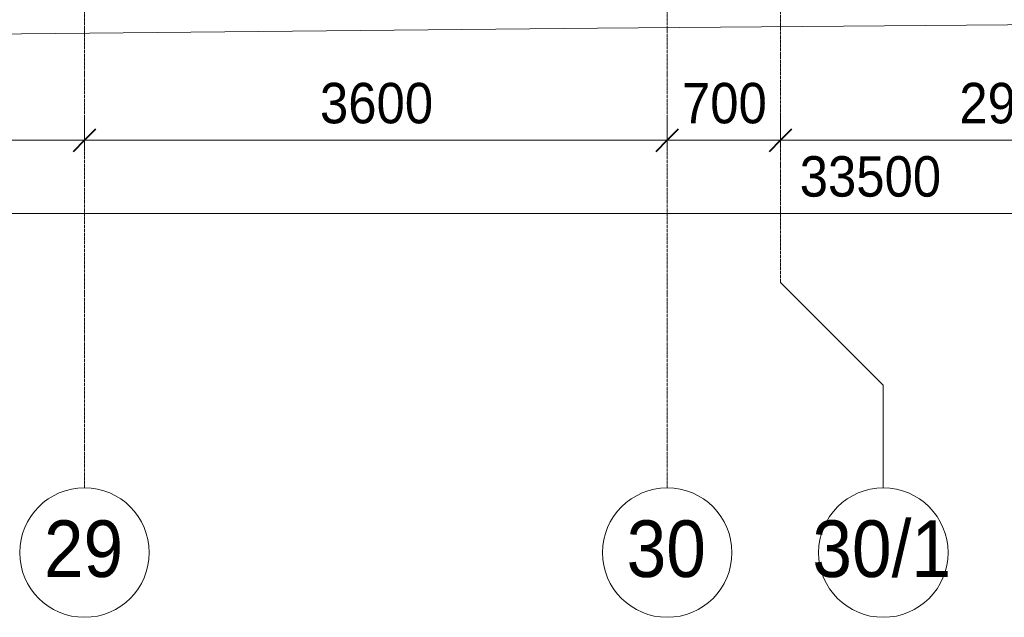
# Model space of a CAD drawing. Header units: millimetres. Extents: x 5617 to 106049, y 7718 to 209339.
# Tile 25 of 63: x 40519 to 46601, y 11226 to 14919. Entities that reach past the tile are written whole.
import ezdxf

# ---------------------------------------------------------------- set-up
doc = ezdxf.new("R2010")
doc.units = ezdxf.units.MM
doc.linetypes.add('Линия сетки', pattern=[25, 20, -2.5, 0, -2.5])
for name, color, linetype, lineweight in [('Оси', 7, 'Continuous', 9), ('Размеры', 7, 'Continuous', 9), ('Размеры-100', 7, 'Continuous', 9), ('Форма', 7, 'Continuous', 18)]:
    doc.layers.add(name, color=color, linetype=linetype, lineweight=lineweight)
doc.styles.add('Arial', font='arial.ttf', dxfattribs={"width": 0.9, "height": 250})
doc.styles.add('Arial_1', font='arial.ttf', dxfattribs={"width": 0.9, "height": 350})
doc.dimstyles.new('Основной_2_5_мм', dxfattribs={"dimscale": 304.8, "dimtxt": 255.06485, "dimasz": 0.463911, "dimexe": 0.492126, "dimexo": 0.492126, "dimgap": 0.098425, "dimtad": 1, "dimdec": 0, "dimdsep": 46, "dimtxsty": 'Arial', "dimblk1": 'OBLIQUE', "dimblk2": 'OBLIQUE', "dimsah": 1, "dimcen": 0.09, "dimdle": 0.492126, "dimazin": 2, "dimtfac": 1, "dimtdec": 4, "dimtix": 1, "dimtmove": 0, "dimatfit": 3, "dimfxl": 1, "dimtvp": 1, "dimtolj": 1, "dimtzin": 0, "dimlwd": 20, "dimlwe": 20, "dimarcsym": 2})

# ---------------------------------------------------------------- blocks, each defined once
blk = doc.blocks.new('135_SLK_K4_AR_FCD_rvt-1-МКСС_К4_L18_61_500_')
at = {"layer": 'Форма', "color": 253, "lineweight": 5, "true_color": 0xaaaaaa, "flags": 128}
blk.add_lwpolyline([(114341.6, 14827.2), (118320, 14866.3), (121358.5, 14890.7), (123765.7, 14904.4), (125726.1, 14909.6), (126485.2, 14909.7)], dxfattribs=at)
blk = doc.blocks.new('Ось сетки - Круг_Ø8 мм-6577-МКСС_К4_L18_61_500_')
at = {"layer": 'Оси', "lineweight": 20}
for start, end in [(360, 180), (180, 360)]:
    blk.add_arc((0, 0), 4, start, end, dxfattribs=at)
blk = doc.blocks.new('DIMBLOCK4-МКСС_К4_L18_61_500_')
at = {"layer": 'Размеры-100', "lineweight": 20, "transparency": 16777216}
for p, q in [((37319, 14173.9), (37319, 14323.9)), ((40919, 14173.9), (40919, 14323.9)), ((37319, 14173.9), (40919, 14173.9)), ((37319, 14173.9), (37319, 14123.9)), ((40919, 14173.9), (40919, 14123.9))]:
    blk.add_line(p, q, dxfattribs=at)
at = {"layer": 'Размеры-100', "lineweight": 40, "transparency": 16777216}
for p, q in [((37319, 14173.9), (37389.7, 14244.6)), ((40919, 14173.9), (40989.7, 14244.6)), ((37319, 14173.9), (37248.3, 14103.2)), ((40919, 14173.9), (40848.3, 14103.2))]:
    blk.add_line(p, q, dxfattribs=at)
at = {"layer": 'Размеры-100', "color": 0, "lineweight": 20, "transparency": 16777216, "insert": (38773.6, 14528.5), "char_height": 250, "width": 828.765, "attachment_point": 1, "line_spacing_factor": 0.941778, "style": 'Arial'}
blk.add_mtext('3600', dxfattribs=at)
blk = doc.blocks.new('_Oblique')
at = {"color": 0, "linetype": 'ByBlock', "lineweight": -2}
blk.add_line((-0.5, -0.5), (0.5, 0.5), dxfattribs=at)
blk = doc.blocks.new('DIMBLOCK5-МКСС_К4_L18_61_500_')
at = {"layer": 'Размеры-100', "lineweight": 20, "transparency": 16777216}
for p, q in [((40919, 14173.9), (40919, 14323.9)), ((44519, 14173.9), (44519, 14323.9)), ((40919, 14173.9), (44519, 14173.9)), ((40919, 14173.9), (40919, 14123.9)), ((44519, 14173.9), (44519, 14123.9))]:
    blk.add_line(p, q, dxfattribs=at)
at = {"layer": 'Размеры-100', "lineweight": 40, "transparency": 16777216}
for p, q in [((40919, 14173.9), (40989.7, 14244.6)), ((44519, 14173.9), (44589.7, 14244.6)), ((40919, 14173.9), (40848.3, 14103.2)), ((44519, 14173.9), (44448.3, 14103.2))]:
    blk.add_line(p, q, dxfattribs=at)
at = {"layer": 'Размеры-100', "color": 0, "lineweight": 20, "transparency": 16777216, "insert": (42373.6, 14528.5), "char_height": 250, "width": 828.765, "attachment_point": 1, "line_spacing_factor": 0.941778, "style": 'Arial'}
blk.add_mtext('3600', dxfattribs=at)
blk = doc.blocks.new('DIMBLOCK6-МКСС_К4_L18_61_500_')
at = {"layer": 'Размеры-100', "lineweight": 20, "transparency": 16777216}
for p, q in [((44519, 14173.9), (44519, 14323.9)), ((45219, 14173.9), (45219, 14323.9)), ((44519, 14173.9), (45219, 14173.9)), ((44519, 14173.9), (44519, 14123.9)), ((45219, 14173.9), (45219, 14123.9))]:
    blk.add_line(p, q, dxfattribs=at)
at = {"layer": 'Размеры-100', "lineweight": 40, "transparency": 16777216}
for p, q in [((44519, 14173.9), (44589.7, 14244.6)), ((45219, 14173.9), (45289.7, 14244.6)), ((44519, 14173.9), (44448.3, 14103.2)), ((45219, 14173.9), (45148.3, 14103.2))]:
    blk.add_line(p, q, dxfattribs=at)
at = {"layer": 'Размеры-100', "color": 0, "lineweight": 20, "transparency": 16777216, "insert": (44610, 14528.5), "char_height": 250, "width": 621.573, "attachment_point": 1, "line_spacing_factor": 0.941778, "style": 'Arial'}
blk.add_mtext('700', dxfattribs=at)
blk = doc.blocks.new('DIMBLOCK7-МКСС_К4_L18_61_500_')
at = {"layer": 'Размеры-100', "lineweight": 20, "transparency": 16777216}
for p, q in [((45219, 14173.9), (45219, 14323.9)), ((48119, 14173.9), (48119, 14323.9)), ((45219, 14173.9), (48119, 14173.9)), ((45219, 14173.9), (45219, 14123.9)), ((48119, 14173.9), (48119, 14123.9))]:
    blk.add_line(p, q, dxfattribs=at)
at = {"layer": 'Размеры-100', "lineweight": 40, "transparency": 16777216}
for p, q in [((45219, 14173.9), (45289.7, 14244.6)), ((48119, 14173.9), (48189.7, 14244.6)), ((45219, 14173.9), (45148.3, 14103.2)), ((48119, 14173.9), (48048.3, 14103.2))]:
    blk.add_line(p, q, dxfattribs=at)
at = {"layer": 'Размеры-100', "color": 0, "lineweight": 20, "transparency": 16777216, "insert": (46323.6, 14528.5), "char_height": 250, "width": 828.765, "attachment_point": 1, "line_spacing_factor": 0.941778, "style": 'Arial'}
blk.add_mtext('2900', dxfattribs=at)
blk = doc.blocks.new('DIMBLOCK14-МКСС_К4_L18_61_500_')
at = {"layer": 'Размеры-100', "lineweight": 20, "transparency": 16777216}
for p, q in [((29019, 13720.9), (29019, 13870.9)), ((62519, 13720.9), (62519, 13870.9)), ((28869, 13720.9), (62669, 13720.9)), ((29019, 13720.9), (29019, 13670.9)), ((62519, 13720.9), (62519, 13670.9))]:
    blk.add_line(p, q, dxfattribs=at)
at = {"layer": 'Размеры-100', "lineweight": 40, "transparency": 16777216}
for p, q in [((29019, 13720.9), (29089.7, 13791.6)), ((62519, 13720.9), (62589.7, 13791.6)), ((29019, 13720.9), (28948.3, 13650.2)), ((62519, 13720.9), (62448.3, 13650.2))]:
    blk.add_line(p, q, dxfattribs=at)
at = {"layer": 'Размеры-100', "color": 0, "lineweight": 20, "transparency": 16777216, "insert": (45337.3, 14075.5), "char_height": 250, "width": 1035.956, "attachment_point": 1, "line_spacing_factor": 0.941778, "style": 'Arial'}
blk.add_mtext('33500', dxfattribs=at)

msp = doc.modelspace()

# ---------------------------------------------------------------- linework, layer by layer
at = {"layer": 'Оси', "linetype": 'Линия сетки'}
for p, q in [((40919, 12025.7), (40919, 33150)), ((44519, 12025.7), (44519, 33150)), ((45219, 13295.7), (45219, 33150))]:
    msp.add_line(p, q, dxfattribs=at)
at = {"layer": 'Оси'}
for p, q in [((45219, 13295.7), (45854, 12660.7)), ((45854, 12660.7), (45854, 12025.7))]:
    msp.add_line(p, q, dxfattribs=at)

# ---------------------------------------------------------------- block references
at = {"lineweight": 5}
msp.add_blockref('135_SLK_K4_AR_FCD_rvt-1-МКСС_К4_L18_61_500_', (-74231, 0), dxfattribs=at)
at = {"layer": 'Оси', "lineweight": 20, "xscale": 99.99999999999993, "yscale": 99.99999999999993, "zscale": 99.99999999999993}
for p in [(40919, 11625.7), (44519, 11625.7), (45854, 11625.7)]:
    msp.add_blockref('Ось сетки - Круг_Ø8 мм-6577-МКСС_К4_L18_61_500_', p, dxfattribs=at)

# ---------------------------------------------------------------- texts
at = {"layer": 'Оси', "char_height": 350, "attachment_point": 1, "style": 'Arial_1'}
for s, insert, width in [('29', (40668.4, 11824.7), 606.076), ('30', (44268.4, 11824.7), 606.076), ('30/1', (45415.7, 11824.7), 1060.633)]:
    msp.add_mtext(s, dxfattribs=dict(at, insert=insert, width=width))

# ---------------------------------------------------------------- dimensions: what is measured, and where the dimension line sits
at = {"layer": 'Размеры', "lineweight": 20}
for base, p1, p2, override, picture, middle in [((40919, 14173.9), (37319, 14273.9), (40919, 14273.9), {"dimpost": '<>', "dimfxl": 3600}, 'DIMBLOCK4-МКСС_К4_L18_61_500_', (39119, 14331.6)), ((44519, 14173.9), (40919, 14273.9), (44519, 14273.9), {"dimpost": '<>', "dimfxl": 3600}, 'DIMBLOCK5-МКСС_К4_L18_61_500_', (42719, 14331.6)), ((45219, 14173.9), (44519, 14273.9), (45219, 14273.9), {"dimpost": '<>', "dimfxl": 700}, 'DIMBLOCK6-МКСС_К4_L18_61_500_', (44869, 14331.6)), ((48119, 14173.9), (45219, 14273.9), (48119, 14273.9), {"dimpost": '<>', "dimfxl": 2900}, 'DIMBLOCK7-МКСС_К4_L18_61_500_', (46669, 14331.6)), ((62519, 13720.9), (29019, 13820.9), (62519, 13820.9), {"dimpost": '<>', "dimfxl": 33500}, 'DIMBLOCK14-МКСС_К4_L18_61_500_', (45769, 13878.6))]:
    dim = msp.add_linear_dim(base=base, p1=p1, p2=p2, dimstyle='Основной_2_5_мм', override=override, dxfattribs=at)
    dim.commit()
    dim.dimension.update_dxf_attribs({"geometry": picture, "text_midpoint": middle})

doc.saveas('drawing.dxf')
